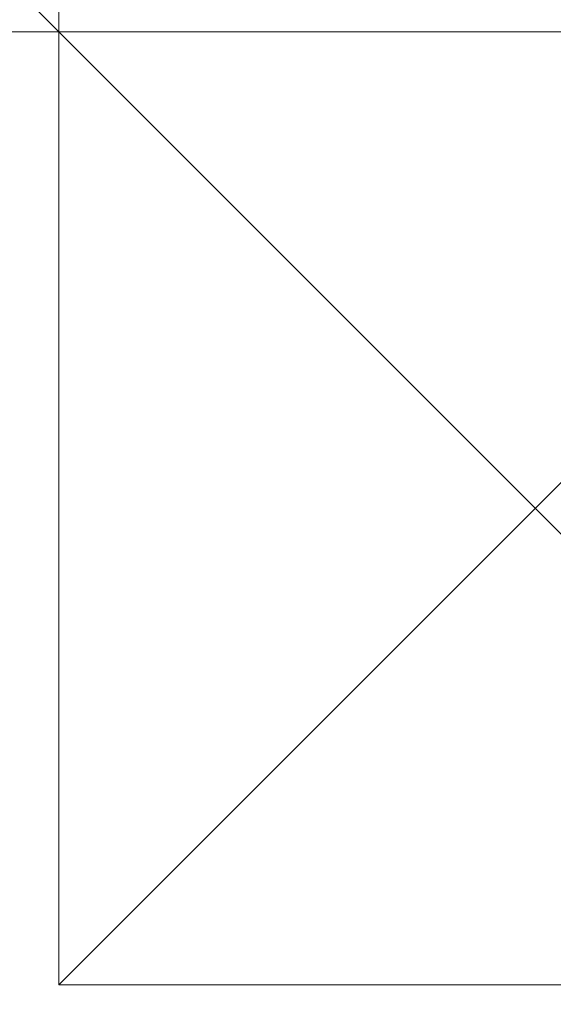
# Model space of a CAD drawing. Header units: inches. Extents: x -79624 to 52587, y -27526 to 10116.
# Tile 196 of 256: x 5674.71 to 5679.74, y -7217.5 to -7208.22. Entities that reach past the tile are written whole.
import ezdxf
from ezdxf import colors
from ezdxf.entities.mleader import LeaderData, LeaderLine
from ezdxf.math import Vec2, Vec3

# ---------------------------------------------------------------- set-up
doc = ezdxf.new("R2010")
doc.units = ezdxf.units.IN
doc.header["$MEASUREMENT"] = 0
doc.layers.add('- მექანიკური ნაწილი', color=7, linetype='Continuous', lineweight=18)
doc.layers.add('Dimensioning - General', color=7, linetype='Continuous')
doc.styles.add('CT', font='ARIALN.TTF', dxfattribs={"height": 200})
doc.styles.add('GENERATED_STYLE_1', font='txt')
doc.dimstyles.new('GENERATED_STYLE__1', dxfattribs={"dimtxt": 100, "dimasz": 76, "dimexe": 0.18, "dimexo": 0.0625, "dimgap": 0, "dimtad": 0, "dimdec": 0, "dimlfac": 0.1, "dimzin": 0, "dimdsep": 46, "dimtxsty": 'GENERATED_STYLE_1', "dimblk": 'ARROWHEAD_5', "dimblk1": 'ARROWHEAD_5', "dimblk2": 'ARROWHEAD_5', "dimcen": 0.09, "dimse1": 1, "dimse2": 1, "dimclrd": 7, "dimclre": 7, "dimclrt": 7, "dimadec": 0, "dimazin": 0, "dimtfac": 1, "dimtdec": 4, "dimtmove": 0, "dimatfit": 3, "dimfxl": 1, "dimtolj": 1, "dimtzin": 0, "dimarcsym": 0})

# ---------------------------------------------------------------- blocks, each defined once
blk = doc.blocks.new('ARROWHEAD_5')
at = {"linetype": 'Continuous', "lineweight": 0}
blk.add_hatch(color=0, dxfattribs=at).paths.add_polyline_path([(-1, 0.2679), (0, 0), (-1, -0.2679)])
at = {"color": 0, "linetype": 'Continuous', "lineweight": 0}
blk.add_line((0, 0), (-1, 0), dxfattribs=at)
blk = doc.blocks.new('*D249')
at = {"layer": 'Defpoints', "color": 0, "linetype": 'Continuous', "transparency": 16777216}
for p in [(358.5559, 209.2034), (25258.5559, 209.2034), (1258.5559, -26125.7224)]:
    blk.add_point(p, dxfattribs=at)
at = {"layer": 'Dimensioning - General', "color": 7, "linetype": 'Continuous', "lineweight": -2, "transparency": 16777216}
for p, q in [((358.5559, 133.2034), (358.5559, -12795.7235)), ((358.5559, -26049.7224), (358.5559, -13148.1045))]:
    blk.add_line(p, q, dxfattribs=at)
at = {"layer": 'Dimensioning - General', "color": 7, "linetype": 'Continuous', "lineweight": -2, "transparency": 16777216, "xscale": 76.00000000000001, "yscale": 76.00000000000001, "zscale": 76.00000000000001}
for p, rotation in [((358.5559, 209.2034), 90), ((358.5559, -26125.7224), 270)]:
    blk.add_blockref('ARROWHEAD_5', p, dxfattribs=dict(at, rotation=rotation))
at = {"layer": 'Dimensioning - General', "color": 7, "linetype": 'Continuous', "lineweight": 13, "transparency": 16777216, "insert": (358.5559, -12971.914), "char_height": 100, "attachment_point": 5, "rotation": 90, "style": 'GENERATED_STYLE_1'}
blk.add_mtext('\\A1;2633', dxfattribs=at)
blk = doc.blocks.new('_DotSmall')
at = {"color": 0, "linetype": 'ByBlock', "const_width": 0.5}
blk.add_lwpolyline([(-0.0625, 0, 1), (0.0625, 0, 1)], format="xyb", close=True, dxfattribs=at)

msp = doc.modelspace()

# ---------------------------------------------------------------- linework, layer by layer
at = {"layer": '- მექანიკური ნაწილი', "color": 7, "lineweight": 0}
msp.add_lwpolyline([(5630.16746, -7702.34471), (5630.16746, -7199.35115), (5666.09557, -7199.35115), (5737.95179, -7199.35115), (5737.95179, -7208.33317), (5666.09557, -7208.33317), (5737.95179, -7208.33317), (5791.84396, -7208.33317)], dxfattribs=at)
at = {"layer": '- მექანიკური ნაწილი', "lineweight": 0}
for points in [[(5675.0776, -7199.35115), (5675.0776, -7208.33317), (5675.0776, -7199.35115), (5675.0776, -7208.33317), (5675.0776, -7199.35115), (5675.0776, -7208.33317), (5666.09557, -7199.35115), (5666.09557, -7208.33317), (5657.11354, -7199.35115)], [(5675.0776, -7208.33317), (5666.09557, -7199.35115)], [(5666.09557, -7199.35115), (5675.0776, -7208.33317), (5666.09557, -7199.35115)], [(5666.09557, -7199.35115), (5675.0776, -7208.33317), (5666.09557, -7199.35115)], [(5675.0776, -7208.33317), (5666.09557, -7199.35115)], [(5666.09557, -7199.35115), (5675.0776, -7208.33317), (5666.09557, -7199.35115)], [(5666.09557, -7199.35115), (5675.0776, -7208.33317)], [(5675.0776, -7208.33317), (5666.09557, -7199.35115)], [(5666.09557, -7199.35115), (5675.0776, -7208.33317), (5666.09557, -7199.35115)], [(5666.09557, -7199.35115), (5675.0776, -7208.33317), (5666.09557, -7199.35115)], [(5675.0776, -7208.33317), (5666.09557, -7199.35115)], [(5666.09557, -7199.35115), (5675.0776, -7208.33317), (5666.09557, -7199.35115)], [(5666.09557, -7199.35115), (5675.0776, -7208.33317), (5666.09557, -7199.35115)], [(5666.09557, -7199.35115), (5675.0776, -7208.33317), (5666.09557, -7199.35115)], [(5675.0776, -7208.33317), (5666.09557, -7199.35115)], [(5666.09557, -7199.35115), (5675.0776, -7208.33317), (5666.09557, -7199.35115)], [(5666.09557, -7199.35115), (5675.0776, -7208.33317)], [(5666.09557, -7199.35115), (5666.09557, -7208.33317), (5666.09557, -7199.35115), (5666.09557, -7208.33317), (5666.09557, -7199.35115), (5675.0776, -7208.33317)], [(5675.0776, -7199.35115), (5684.05963, -7208.33317), (5675.0776, -7208.33317)], [(5675.0776, -7199.35115), (5675.0776, -7208.33317)], [(5675.0776, -7199.35115), (5675.0776, -7208.33317), (5675.0776, -7199.35115)], [(5675.0776, -7208.33317), (5675.0776, -7199.35115), (5675.0776, -7208.33317)], [(5675.0776, -7199.35115), (5675.0776, -7208.33317), (5675.0776, -7199.35115)], [(5675.0776, -7199.35115), (5675.0776, -7208.33317), (5675.0776, -7199.35115)], [(5675.0776, -7208.33317), (5675.0776, -7199.35115), (5675.0776, -7208.33317)], [(5675.0776, -7208.33317), (5675.0776, -7199.35115)], [(5675.0776, -7208.33317), (5675.0776, -7199.35115)], [(5675.0776, -7199.35115), (5675.0776, -7208.33317), (5675.0776, -7199.35115)], [(5675.0776, -7199.35115), (5675.0776, -7208.33317), (5675.0776, -7199.35115)], [(5675.0776, -7199.35115), (5675.0776, -7208.33317), (5675.0776, -7199.35115)], [(5675.0776, -7199.35115), (5675.0776, -7208.33317), (5675.0776, -7199.35115)], [(5675.0776, -7199.35115), (5675.0776, -7208.33317)], [(5675.0776, -7208.33317), (5675.0776, -7199.35115)], [(5675.0776, -7199.35115), (5675.0776, -7208.33317), (5675.0776, -7199.35115)], [(5675.0776, -7199.35115), (5675.0776, -7208.33317), (5675.0776, -7199.35115)], [(5675.0776, -7208.33317), (5675.0776, -7199.35115), (5675.0776, -7208.33317)], [(5675.0776, -7208.33317), (5675.0776, -7199.35115)], [(5675.0776, -7208.33317), (5675.0776, -7199.35115)], [(5675.0776, -7199.35115), (5675.0776, -7208.33317), (5675.0776, -7199.35115)], [(5675.0776, -7199.35115), (5675.0776, -7208.33317), (5675.0776, -7199.35115)], [(5675.0776, -7199.35115), (5675.0776, -7208.33317), (5675.0776, -7199.35115)], [(5675.0776, -7199.35115), (5675.0776, -7208.33317), (5675.0776, -7199.35115)], [(5675.0776, -7199.35115), (5675.0776, -7208.33317)], [(5675.0776, -7208.33317), (5675.0776, -7199.35115)], [(5675.0776, -7199.35115), (5675.0776, -7208.33317), (5675.0776, -7199.35115)], [(5675.0776, -7199.35115), (5675.0776, -7208.33317), (5675.0776, -7199.35115)], [(5675.0776, -7208.33317), (5675.0776, -7199.35115), (5675.0776, -7208.33317)], [(5675.0776, -7199.35115), (5675.0776, -7208.33317), (5675.0776, -7199.35115)], [(5675.0776, -7199.35115), (5675.0776, -7208.33317), (5675.0776, -7199.35115)], [(5675.0776, -7199.35115), (5675.0776, -7208.33317), (5675.0776, -7199.35115)], [(5675.0776, -7199.35115), (5675.0776, -7208.33317), (5675.0776, -7199.35115)], [(5675.0776, -7208.33317), (5675.0776, -7199.35115), (5675.0776, -7208.33317)], [(5675.0776, -7208.33317), (5675.0776, -7199.35115)], [(5675.0776, -7208.33317), (5666.09557, -7208.33317)], [(5675.0776, -7208.33317), (5666.09557, -7208.33317)], [(5666.09557, -7208.33317), (5675.0776, -7208.33317), (5666.09557, -7208.33317)], [(5666.09557, -7208.33317), (5675.0776, -7208.33317), (5666.09557, -7208.33317)], [(5666.09557, -7208.33317), (5675.0776, -7208.33317), (5666.09557, -7208.33317)], [(5666.09557, -7208.33317), (5675.0776, -7208.33317), (5666.09557, -7208.33317)], [(5666.09557, -7208.33317), (5675.0776, -7208.33317), (5666.09557, -7208.33317)], [(5666.09557, -7208.33317), (5675.0776, -7208.33317), (5666.09557, -7208.33317)], [(5666.09557, -7208.33317), (5675.0776, -7208.33317), (5666.09557, -7208.33317)], [(5666.09557, -7208.33317), (5675.0776, -7208.33317), (5666.09557, -7208.33317)], [(5666.09557, -7208.33317), (5675.0776, -7208.33317), (5666.09557, -7208.33317)], [(5666.09557, -7208.33317), (5675.0776, -7208.33317), (5666.09557, -7208.33317)], [(5666.09557, -7208.33317), (5675.0776, -7208.33317), (5666.09557, -7208.33317)], [(5666.09557, -7208.33317), (5675.0776, -7208.33317), (5666.09557, -7208.33317)], [(5666.09557, -7208.33317), (5675.0776, -7208.33317), (5666.09557, -7208.33317)], [(5666.09557, -7208.33317), (5675.0776, -7208.33317), (5666.09557, -7208.33317)], [(5666.09557, -7208.33317), (5675.0776, -7208.33317), (5666.09557, -7208.33317)], [(5666.09557, -7208.33317), (5675.0776, -7208.33317), (5666.09557, -7208.33317)], [(5666.09557, -7208.33317), (5675.0776, -7208.33317), (5666.09557, -7208.33317)], [(5666.09557, -7208.33317), (5675.0776, -7208.33317), (5666.09557, -7208.33317)], [(5675.0776, -7208.33317), (5666.09557, -7208.33317), (5675.0776, -7208.33317)], [(5675.0776, -7208.33317), (5666.09557, -7208.33317), (5675.0776, -7208.33317)], [(5666.09557, -7208.33317), (5675.0776, -7208.33317)], [(5675.0776, -7208.33317), (5666.09557, -7208.33317)], [(5675.0776, -7208.33317), (5666.09557, -7208.33317)], [(5666.09557, -7208.33317), (5675.0776, -7208.33317), (5666.09557, -7208.33317)], [(5666.09557, -7208.33317), (5675.0776, -7208.33317), (5666.09557, -7208.33317)], [(5666.09557, -7208.33317), (5675.0776, -7208.33317), (5666.09557, -7208.33317)], [(5666.09557, -7208.33317), (5675.0776, -7208.33317), (5666.09557, -7208.33317)], [(5666.09557, -7208.33317), (5675.0776, -7208.33317), (5666.09557, -7208.33317)], [(5666.09557, -7208.33317), (5675.0776, -7208.33317), (5666.09557, -7208.33317)], [(5666.09557, -7208.33317), (5675.0776, -7208.33317), (5666.09557, -7208.33317)], [(5666.09557, -7208.33317), (5675.0776, -7208.33317), (5666.09557, -7208.33317)], [(5666.09557, -7208.33317), (5675.0776, -7208.33317), (5666.09557, -7208.33317)], [(5666.09557, -7208.33317), (5675.0776, -7208.33317), (5666.09557, -7208.33317)], [(5666.09557, -7208.33317), (5675.0776, -7208.33317), (5666.09557, -7208.33317)], [(5666.09557, -7208.33317), (5675.0776, -7208.33317), (5666.09557, -7208.33317)], [(5666.09557, -7208.33317), (5675.0776, -7208.33317), (5666.09557, -7208.33317)], [(5666.09557, -7208.33317), (5675.0776, -7208.33317), (5666.09557, -7208.33317)], [(5666.09557, -7208.33317), (5675.0776, -7208.33317), (5666.09557, -7208.33317)], [(5666.09557, -7208.33317), (5675.0776, -7208.33317), (5666.09557, -7208.33317)], [(5666.09557, -7208.33317), (5675.0776, -7208.33317), (5666.09557, -7208.33317)], [(5666.09557, -7208.33317), (5675.0776, -7208.33317), (5666.09557, -7208.33317)], [(5675.0776, -7208.33317), (5666.09557, -7208.33317), (5675.0776, -7208.33317)], [(5675.0776, -7208.33317), (5666.09557, -7208.33317), (5675.0776, -7208.33317)], [(5666.09557, -7208.33317), (5675.0776, -7208.33317)], [(5675.0776, -7208.33317), (5666.09557, -7208.33317)], [(5675.0776, -7208.33317), (5666.09557, -7208.33317)], [(5666.09557, -7208.33317), (5675.0776, -7208.33317), (5666.09557, -7208.33317)], [(5666.09557, -7208.33317), (5675.0776, -7208.33317), (5666.09557, -7208.33317)], [(5666.09557, -7208.33317), (5675.0776, -7208.33317), (5666.09557, -7208.33317)], [(5666.09557, -7208.33317), (5675.0776, -7208.33317), (5666.09557, -7208.33317)], [(5666.09557, -7208.33317), (5675.0776, -7208.33317), (5666.09557, -7208.33317)], [(5666.09557, -7208.33317), (5675.0776, -7208.33317), (5666.09557, -7208.33317)], [(5666.09557, -7208.33317), (5675.0776, -7208.33317), (5666.09557, -7208.33317)], [(5666.09557, -7208.33317), (5675.0776, -7208.33317), (5666.09557, -7208.33317)], [(5666.09557, -7208.33317), (5675.0776, -7208.33317), (5666.09557, -7208.33317)], [(5666.09557, -7208.33317), (5675.0776, -7208.33317), (5666.09557, -7208.33317)], [(5666.09557, -7208.33317), (5675.0776, -7208.33317), (5666.09557, -7208.33317)], [(5666.09557, -7208.33317), (5675.0776, -7208.33317), (5666.09557, -7208.33317)], [(5666.09557, -7208.33317), (5675.0776, -7208.33317), (5666.09557, -7208.33317)], [(5666.09557, -7208.33317), (5675.0776, -7208.33317), (5666.09557, -7208.33317)], [(5666.09557, -7208.33317), (5675.0776, -7208.33317), (5666.09557, -7208.33317)], [(5666.09557, -7208.33317), (5675.0776, -7208.33317), (5666.09557, -7208.33317)], [(5666.09557, -7208.33317), (5675.0776, -7208.33317), (5666.09557, -7208.33317)], [(5666.09557, -7208.33317), (5675.0776, -7208.33317), (5666.09557, -7208.33317)], [(5675.0776, -7208.33317), (5666.09557, -7208.33317), (5675.0776, -7208.33317)], [(5675.0776, -7208.33317), (5666.09557, -7208.33317), (5675.0776, -7208.33317)], [(5666.09557, -7208.33317), (5675.0776, -7208.33317)], [(5684.05963, -7208.33317), (5675.0776, -7208.33317), (5684.05963, -7208.33317)], [(5675.0776, -7208.33317), (5675.0776, -7208.33317)], [(5675.0776, -7208.33317), (5684.05963, -7208.33317), (5675.0776, -7208.33317)], [(5675.0776, -7208.33317), (5684.05963, -7208.33317), (5675.0776, -7208.33317)], [(5675.0776, -7208.33317), (5684.05963, -7208.33317), (5675.0776, -7208.33317)], [(5675.0776, -7208.33317), (5684.05963, -7208.33317), (5675.0776, -7208.33317)], [(5675.0776, -7208.33317), (5684.05963, -7208.33317), (5675.0776, -7208.33317)], [(5675.0776, -7208.33317), (5684.05963, -7217.3152), (5675.0776, -7208.33317)], [(5675.0776, -7208.33317), (5684.05963, -7217.3152), (5675.0776, -7208.33317)], [(5675.0776, -7208.33317), (5684.05963, -7217.3152), (5675.0776, -7208.33317)], [(5675.0776, -7208.33317), (5684.05963, -7217.3152)], [(5675.0776, -7208.33317), (5675.0776, -7217.3152), (5675.0776, -7208.33317)], [(5675.0776, -7208.33317), (5675.0776, -7217.3152), (5675.0776, -7208.33317)], [(5675.0776, -7208.33317), (5675.0776, -7217.3152), (5675.0776, -7208.33317)], [(5675.0776, -7208.33317), (5675.0776, -7217.3152), (5675.0776, -7208.33317)], [(5675.0776, -7208.33317), (5675.0776, -7217.3152), (5675.0776, -7208.33317)], [(5675.0776, -7208.33317), (5675.0776, -7217.3152), (5675.0776, -7208.33317)], [(5675.0776, -7208.33317), (5675.0776, -7217.3152), (5675.0776, -7208.33317)], [(5675.0776, -7208.33317), (5675.0776, -7217.3152), (5675.0776, -7208.33317)], [(5675.0776, -7208.33317), (5675.0776, -7217.3152), (5675.0776, -7208.33317)], [(5675.0776, -7208.33317), (5675.0776, -7217.3152), (5675.0776, -7208.33317)], [(5675.0776, -7208.33317), (5675.0776, -7217.3152), (5675.0776, -7208.33317)], [(5675.0776, -7208.33317), (5675.0776, -7217.3152), (5675.0776, -7208.33317)], [(5675.0776, -7217.3152), (5684.05963, -7208.33317)], [(5675.0776, -7208.33317), (5675.0776, -7217.3152)], [(5675.0776, -7208.33317), (5684.05963, -7208.33317), (5675.0776, -7208.33317)], [(5675.0776, -7208.33317), (5684.05963, -7208.33317), (5675.0776, -7208.33317)], [(5675.0776, -7208.33317), (5684.05963, -7208.33317), (5675.0776, -7208.33317)], [(5675.0776, -7208.33317), (5684.05963, -7208.33317), (5675.0776, -7208.33317)], [(5675.0776, -7208.33317), (5684.05963, -7208.33317), (5675.0776, -7208.33317)], [(5675.0776, -7208.33317), (5684.05963, -7208.33317), (5675.0776, -7208.33317)], [(5675.0776, -7208.33317), (5684.05963, -7208.33317), (5675.0776, -7208.33317)], [(5675.0776, -7208.33317), (5684.05963, -7208.33317), (5675.0776, -7208.33317)], [(5675.0776, -7208.33317), (5684.05963, -7208.33317), (5675.0776, -7208.33317)], [(5675.0776, -7208.33317), (5675.0776, -7208.33317)], [(5675.0776, -7208.33317), (5675.0776, -7208.33317)], [(5675.0776, -7208.33317), (5675.0776, -7208.33317)], [(5675.0776, -7208.33317), (5675.0776, -7208.33317)], [(5675.0776, -7208.33317), (5675.0776, -7208.33317)], [(5675.0776, -7208.33317), (5675.0776, -7208.33317)], [(5675.0776, -7208.33317), (5675.0776, -7208.33317)], [(5675.0776, -7208.33317), (5675.0776, -7208.33317)], [(5675.0776, -7208.33317), (5675.0776, -7208.33317)], [(5675.0776, -7208.33317), (5675.0776, -7208.33317)], [(5675.0776, -7208.33317), (5675.0776, -7208.33317)], [(5675.0776, -7208.33317), (5675.0776, -7208.33317)], [(5675.0776, -7208.33317), (5675.0776, -7208.33317)], [(5675.0776, -7208.33317), (5675.0776, -7208.33317)], [(5675.0776, -7208.33317), (5675.0776, -7208.33317)], [(5675.0776, -7208.33317), (5675.0776, -7208.33317)], [(5675.0776, -7208.33317), (5675.0776, -7208.33317)], [(5675.0776, -7208.33317), (5675.0776, -7208.33317)], [(5675.0776, -7208.33317), (5675.0776, -7208.33317)], [(5675.0776, -7208.33317), (5675.0776, -7208.33317)], [(5675.0776, -7208.33317), (5675.0776, -7208.33317)], [(5675.0776, -7208.33317), (5675.0776, -7208.33317)], [(5675.0776, -7208.33317), (5675.0776, -7208.33317)], [(5675.0776, -7208.33317), (5675.0776, -7208.33317)], [(5675.0776, -7208.33317), (5675.0776, -7208.33317)], [(5675.0776, -7208.33317), (5675.0776, -7208.33317)], [(5675.0776, -7208.33317), (5675.0776, -7208.33317)], [(5675.0776, -7208.33317), (5675.0776, -7208.33317)], [(5675.0776, -7208.33317), (5675.0776, -7208.33317)], [(5675.0776, -7208.33317), (5675.0776, -7208.33317)], [(5675.0776, -7208.33317), (5684.05963, -7208.33317), (5675.0776, -7208.33317)], [(5675.0776, -7208.33317), (5684.05963, -7208.33317), (5675.0776, -7208.33317)], [(5675.0776, -7208.33317), (5684.05963, -7208.33317), (5675.0776, -7208.33317)], [(5675.0776, -7208.33317), (5684.05963, -7208.33317), (5675.0776, -7208.33317)], [(5675.0776, -7208.33317), (5684.05963, -7208.33317), (5675.0776, -7208.33317)], [(5684.05963, -7217.3152), (5675.0776, -7208.33317)], [(5675.0776, -7208.33317), (5684.05963, -7217.3152), (5675.0776, -7208.33317)], [(5675.0776, -7208.33317), (5684.05963, -7217.3152), (5675.0776, -7208.33317)], [(5675.0776, -7208.33317), (5684.05963, -7217.3152), (5675.0776, -7208.33317)], [(5675.0776, -7208.33317), (5684.05963, -7217.3152)], [(5675.0776, -7217.3152), (5675.0776, -7208.33317)], [(5675.0776, -7208.33317), (5675.0776, -7217.3152), (5675.0776, -7208.33317)], [(5675.0776, -7208.33317), (5675.0776, -7217.3152), (5675.0776, -7208.33317)], [(5675.0776, -7208.33317), (5675.0776, -7217.3152), (5675.0776, -7208.33317)], [(5675.0776, -7208.33317), (5675.0776, -7217.3152), (5675.0776, -7208.33317)], [(5675.0776, -7208.33317), (5675.0776, -7217.3152), (5675.0776, -7208.33317)], [(5675.0776, -7208.33317), (5675.0776, -7217.3152), (5675.0776, -7208.33317)], [(5675.0776, -7208.33317), (5675.0776, -7217.3152), (5675.0776, -7208.33317)], [(5675.0776, -7208.33317), (5675.0776, -7217.3152), (5675.0776, -7208.33317)], [(5675.0776, -7208.33317), (5675.0776, -7217.3152), (5675.0776, -7208.33317)], [(5675.0776, -7208.33317), (5675.0776, -7217.3152), (5675.0776, -7208.33317)], [(5675.0776, -7208.33317), (5675.0776, -7217.3152), (5675.0776, -7208.33317)], [(5675.0776, -7208.33317), (5675.0776, -7217.3152), (5675.0776, -7208.33317)], [(5675.0776, -7208.33317), (5684.05963, -7208.33317), (5675.0776, -7208.33317)], [(5675.0776, -7208.33317), (5684.05963, -7208.33317), (5675.0776, -7208.33317)], [(5675.0776, -7208.33317), (5684.05963, -7208.33317), (5675.0776, -7208.33317)], [(5675.0776, -7208.33317), (5684.05963, -7208.33317), (5675.0776, -7208.33317)], [(5675.0776, -7208.33317), (5684.05963, -7208.33317), (5675.0776, -7208.33317)], [(5675.0776, -7208.33317), (5684.05963, -7208.33317), (5675.0776, -7208.33317)], [(5675.0776, -7208.33317), (5684.05963, -7208.33317), (5675.0776, -7208.33317)], [(5675.0776, -7208.33317), (5684.05963, -7208.33317), (5675.0776, -7208.33317)], [(5675.0776, -7208.33317), (5684.05963, -7208.33317), (5675.0776, -7208.33317)], [(5675.0776, -7208.33317), (5675.0776, -7208.33317)], [(5675.0776, -7208.33317), (5675.0776, -7208.33317)], [(5675.0776, -7208.33317), (5675.0776, -7208.33317)], [(5675.0776, -7208.33317), (5675.0776, -7208.33317)], [(5675.0776, -7208.33317), (5675.0776, -7208.33317)], [(5675.0776, -7208.33317), (5675.0776, -7208.33317)], [(5675.0776, -7208.33317), (5675.0776, -7208.33317)], [(5675.0776, -7208.33317), (5675.0776, -7208.33317)], [(5675.0776, -7208.33317), (5675.0776, -7208.33317)], [(5675.0776, -7208.33317), (5675.0776, -7208.33317)], [(5675.0776, -7208.33317), (5675.0776, -7208.33317)], [(5675.0776, -7208.33317), (5675.0776, -7208.33317)], [(5675.0776, -7208.33317), (5675.0776, -7208.33317)], [(5675.0776, -7208.33317), (5675.0776, -7208.33317)], [(5675.0776, -7208.33317), (5675.0776, -7208.33317)], [(5675.0776, -7208.33317), (5675.0776, -7208.33317)], [(5675.0776, -7208.33317), (5675.0776, -7208.33317)], [(5675.0776, -7208.33317), (5675.0776, -7208.33317)], [(5675.0776, -7208.33317), (5675.0776, -7208.33317)], [(5675.0776, -7208.33317), (5675.0776, -7208.33317)], [(5675.0776, -7208.33317), (5675.0776, -7208.33317)], [(5675.0776, -7208.33317), (5675.0776, -7208.33317)], [(5675.0776, -7208.33317), (5675.0776, -7208.33317)], [(5675.0776, -7208.33317), (5675.0776, -7208.33317)], [(5675.0776, -7208.33317), (5675.0776, -7208.33317)], [(5675.0776, -7208.33317), (5675.0776, -7208.33317)], [(5675.0776, -7208.33317), (5675.0776, -7208.33317)], [(5675.0776, -7208.33317), (5675.0776, -7208.33317)], [(5675.0776, -7208.33317), (5675.0776, -7208.33317)], [(5675.0776, -7208.33317), (5675.0776, -7208.33317)], [(5675.0776, -7208.33317), (5684.05963, -7208.33317), (5675.0776, -7208.33317)], [(5675.0776, -7208.33317), (5684.05963, -7208.33317), (5675.0776, -7208.33317)], [(5675.0776, -7208.33317), (5684.05963, -7208.33317), (5675.0776, -7208.33317)], [(5675.0776, -7208.33317), (5684.05963, -7208.33317), (5675.0776, -7208.33317)], [(5675.0776, -7208.33317), (5684.05963, -7208.33317), (5675.0776, -7208.33317)], [(5675.0776, -7208.33317), (5684.05963, -7208.33317)], [(5684.05963, -7217.3152), (5675.0776, -7208.33317)], [(5675.0776, -7208.33317), (5684.05963, -7217.3152), (5675.0776, -7208.33317)], [(5675.0776, -7208.33317), (5684.05963, -7217.3152), (5675.0776, -7208.33317)], [(5675.0776, -7208.33317), (5684.05963, -7217.3152), (5675.0776, -7208.33317)], [(5675.0776, -7208.33317), (5684.05963, -7217.3152)], [(5675.0776, -7217.3152), (5675.0776, -7208.33317)], [(5675.0776, -7208.33317), (5675.0776, -7217.3152), (5675.0776, -7208.33317)], [(5675.0776, -7208.33317), (5675.0776, -7217.3152), (5675.0776, -7208.33317)], [(5675.0776, -7208.33317), (5675.0776, -7217.3152), (5675.0776, -7208.33317)], [(5675.0776, -7208.33317), (5675.0776, -7217.3152), (5675.0776, -7208.33317)], [(5675.0776, -7208.33317), (5675.0776, -7217.3152), (5675.0776, -7208.33317)], [(5675.0776, -7208.33317), (5675.0776, -7217.3152), (5675.0776, -7208.33317)], [(5675.0776, -7208.33317), (5675.0776, -7217.3152), (5675.0776, -7208.33317)], [(5675.0776, -7208.33317), (5675.0776, -7217.3152), (5675.0776, -7208.33317)], [(5675.0776, -7208.33317), (5675.0776, -7217.3152), (5675.0776, -7208.33317)], [(5675.0776, -7208.33317), (5675.0776, -7217.3152), (5675.0776, -7208.33317)], [(5675.0776, -7208.33317), (5675.0776, -7217.3152), (5675.0776, -7208.33317)], [(5675.0776, -7208.33317), (5675.0776, -7217.3152), (5675.0776, -7208.33317)], [(5684.05963, -7208.33317), (5675.0776, -7208.33317)], [(5675.0776, -7208.33317), (5684.05963, -7208.33317), (5675.0776, -7208.33317)], [(5675.0776, -7208.33317), (5684.05963, -7208.33317), (5675.0776, -7208.33317)], [(5675.0776, -7208.33317), (5684.05963, -7208.33317), (5675.0776, -7208.33317)], [(5675.0776, -7208.33317), (5684.05963, -7208.33317), (5675.0776, -7208.33317)], [(5675.0776, -7208.33317), (5684.05963, -7208.33317), (5675.0776, -7208.33317)], [(5675.0776, -7208.33317), (5684.05963, -7208.33317), (5675.0776, -7208.33317)], [(5675.0776, -7208.33317), (5684.05963, -7208.33317), (5675.0776, -7208.33317)], [(5675.0776, -7208.33317), (5684.05963, -7208.33317), (5675.0776, -7208.33317)], [(5675.0776, -7208.33317), (5684.05963, -7208.33317), (5675.0776, -7208.33317)], [(5675.0776, -7208.33317), (5675.0776, -7208.33317)], [(5675.0776, -7208.33317), (5675.0776, -7208.33317)], [(5675.0776, -7208.33317), (5675.0776, -7208.33317)], [(5675.0776, -7208.33317), (5675.0776, -7208.33317)], [(5675.0776, -7208.33317), (5675.0776, -7208.33317)], [(5675.0776, -7208.33317), (5675.0776, -7208.33317)], [(5675.0776, -7208.33317), (5675.0776, -7208.33317)], [(5675.0776, -7208.33317), (5675.0776, -7208.33317)], [(5675.0776, -7208.33317), (5675.0776, -7208.33317)], [(5675.0776, -7208.33317), (5675.0776, -7208.33317)], [(5675.0776, -7208.33317), (5675.0776, -7208.33317)], [(5675.0776, -7208.33317), (5675.0776, -7208.33317)], [(5675.0776, -7208.33317), (5675.0776, -7208.33317)], [(5675.0776, -7208.33317), (5675.0776, -7208.33317)], [(5675.0776, -7208.33317), (5675.0776, -7208.33317)], [(5675.0776, -7208.33317), (5675.0776, -7208.33317)], [(5675.0776, -7208.33317), (5675.0776, -7208.33317)], [(5675.0776, -7208.33317), (5675.0776, -7208.33317)], [(5675.0776, -7208.33317), (5675.0776, -7208.33317)], [(5675.0776, -7208.33317), (5675.0776, -7208.33317)], [(5675.0776, -7208.33317), (5675.0776, -7208.33317)], [(5675.0776, -7208.33317), (5675.0776, -7208.33317)], [(5675.0776, -7208.33317), (5675.0776, -7208.33317)], [(5675.0776, -7208.33317), (5675.0776, -7208.33317)], [(5675.0776, -7208.33317), (5675.0776, -7208.33317)], [(5675.0776, -7208.33317), (5675.0776, -7208.33317)], [(5675.0776, -7208.33317), (5675.0776, -7208.33317)], [(5675.0776, -7208.33317), (5675.0776, -7208.33317)], [(5675.0776, -7208.33317), (5675.0776, -7208.33317)], [(5675.0776, -7208.33317), (5675.0776, -7208.33317)], [(5684.05963, -7208.33317), (5675.0776, -7208.33317), (5684.05963, -7208.33317)], [(5675.0776, -7208.33317), (5675.0776, -7208.33317)], [(5684.05963, -7208.33317), (5675.0776, -7208.33317)], [(5684.05963, -7208.33317), (5675.0776, -7208.33317)], [(5684.05963, -7217.3152), (5675.0776, -7217.3152)], [(5684.05963, -7217.3152), (5675.0776, -7217.3152)], [(5675.0776, -7217.3152), (5684.05963, -7217.3152), (5675.0776, -7217.3152)], [(5675.0776, -7217.3152), (5684.05963, -7217.3152), (5675.0776, -7217.3152)], [(5675.0776, -7217.3152), (5684.05963, -7217.3152), (5675.0776, -7217.3152)], [(5675.0776, -7217.3152), (5684.05963, -7217.3152), (5675.0776, -7217.3152)], [(5675.0776, -7217.3152), (5684.05963, -7217.3152), (5675.0776, -7217.3152)], [(5675.0776, -7217.3152), (5684.05963, -7217.3152), (5675.0776, -7217.3152)], [(5675.0776, -7217.3152), (5684.05963, -7217.3152), (5675.0776, -7217.3152)], [(5675.0776, -7217.3152), (5684.05963, -7217.3152), (5675.0776, -7217.3152)], [(5675.0776, -7217.3152), (5684.05963, -7217.3152), (5675.0776, -7217.3152)], [(5675.0776, -7217.3152), (5684.05963, -7217.3152), (5675.0776, -7217.3152)], [(5675.0776, -7217.3152), (5684.05963, -7217.3152), (5675.0776, -7217.3152)], [(5675.0776, -7217.3152), (5684.05963, -7217.3152), (5675.0776, -7217.3152)], [(5684.05963, -7217.3152), (5675.0776, -7217.3152)], [(5675.0776, -7217.3152), (5675.0776, -7217.3152)], [(5675.0776, -7217.3152), (5675.0776, -7217.3152)], [(5675.0776, -7217.3152), (5675.0776, -7217.3152)], [(5675.0776, -7217.3152), (5675.0776, -7217.3152)], [(5675.0776, -7217.3152), (5675.0776, -7217.3152)], [(5675.0776, -7217.3152), (5675.0776, -7217.3152)], [(5675.0776, -7217.3152), (5675.0776, -7217.3152)], [(5675.0776, -7217.3152), (5675.0776, -7217.3152)], [(5675.0776, -7217.3152), (5675.0776, -7217.3152)], [(5675.0776, -7217.3152), (5675.0776, -7217.3152)], [(5675.0776, -7217.3152), (5675.0776, -7217.3152)], [(5675.0776, -7217.3152), (5675.0776, -7217.3152)], [(5675.0776, -7217.3152), (5684.05963, -7217.3152), (5675.0776, -7217.3152)], [(5675.0776, -7217.3152), (5684.05963, -7217.3152), (5675.0776, -7217.3152)], [(5675.0776, -7217.3152), (5684.05963, -7217.3152), (5675.0776, -7217.3152)], [(5675.0776, -7217.3152), (5684.05963, -7217.3152), (5675.0776, -7217.3152)], [(5675.0776, -7217.3152), (5684.05963, -7217.3152), (5675.0776, -7217.3152)], [(5675.0776, -7217.3152), (5684.05963, -7217.3152), (5675.0776, -7217.3152)], [(5675.0776, -7217.3152), (5684.05963, -7217.3152), (5675.0776, -7217.3152)], [(5675.0776, -7217.3152), (5684.05963, -7217.3152), (5675.0776, -7217.3152)], [(5675.0776, -7217.3152), (5684.05963, -7217.3152), (5675.0776, -7217.3152)], [(5675.0776, -7217.3152), (5684.05963, -7217.3152), (5675.0776, -7217.3152)], [(5675.0776, -7217.3152), (5684.05963, -7217.3152), (5675.0776, -7217.3152)], [(5675.0776, -7217.3152), (5684.05963, -7217.3152), (5675.0776, -7217.3152)], [(5675.0776, -7217.3152), (5675.0776, -7217.3152)], [(5675.0776, -7217.3152), (5675.0776, -7217.3152)], [(5675.0776, -7217.3152), (5675.0776, -7217.3152)], [(5675.0776, -7217.3152), (5675.0776, -7217.3152)], [(5675.0776, -7217.3152), (5675.0776, -7217.3152)], [(5675.0776, -7217.3152), (5675.0776, -7217.3152)], [(5675.0776, -7217.3152), (5675.0776, -7217.3152)], [(5675.0776, -7217.3152), (5675.0776, -7217.3152)], [(5675.0776, -7217.3152), (5675.0776, -7217.3152)], [(5675.0776, -7217.3152), (5675.0776, -7217.3152)], [(5675.0776, -7217.3152), (5675.0776, -7217.3152)], [(5675.0776, -7217.3152), (5675.0776, -7217.3152)], [(5684.05963, -7217.3152), (5675.0776, -7217.3152)], [(5684.05963, -7217.3152), (5675.0776, -7217.3152)], [(5675.0776, -7217.3152), (5684.05963, -7217.3152), (5675.0776, -7217.3152)], [(5675.0776, -7217.3152), (5684.05963, -7217.3152), (5675.0776, -7217.3152)], [(5675.0776, -7217.3152), (5684.05963, -7217.3152), (5675.0776, -7217.3152)], [(5675.0776, -7217.3152), (5684.05963, -7217.3152), (5675.0776, -7217.3152)], [(5675.0776, -7217.3152), (5684.05963, -7217.3152), (5675.0776, -7217.3152)], [(5675.0776, -7217.3152), (5684.05963, -7217.3152), (5675.0776, -7217.3152)], [(5675.0776, -7217.3152), (5684.05963, -7217.3152), (5675.0776, -7217.3152)], [(5675.0776, -7217.3152), (5684.05963, -7217.3152), (5675.0776, -7217.3152)], [(5675.0776, -7217.3152), (5684.05963, -7217.3152), (5675.0776, -7217.3152)], [(5675.0776, -7217.3152), (5684.05963, -7217.3152), (5675.0776, -7217.3152)], [(5675.0776, -7217.3152), (5684.05963, -7217.3152), (5675.0776, -7217.3152)], [(5675.0776, -7217.3152), (5684.05963, -7217.3152), (5675.0776, -7217.3152)], [(5684.05963, -7217.3152), (5675.0776, -7217.3152)], [(5675.0776, -7217.3152), (5675.0776, -7217.3152)], [(5675.0776, -7217.3152), (5675.0776, -7217.3152)], [(5675.0776, -7217.3152), (5675.0776, -7217.3152)], [(5675.0776, -7217.3152), (5675.0776, -7217.3152)], [(5675.0776, -7217.3152), (5675.0776, -7217.3152)], [(5675.0776, -7217.3152), (5675.0776, -7217.3152)], [(5675.0776, -7217.3152), (5675.0776, -7217.3152)], [(5675.0776, -7217.3152), (5675.0776, -7217.3152)], [(5675.0776, -7217.3152), (5675.0776, -7217.3152)], [(5675.0776, -7217.3152), (5675.0776, -7217.3152)], [(5675.0776, -7217.3152), (5675.0776, -7217.3152)], [(5675.0776, -7217.3152), (5675.0776, -7217.3152)]]:
    msp.add_lwpolyline(points, dxfattribs=at)
for points in [[(5666.09557, -7208.33317), (5666.09557, -7199.35115), (5675.0776, -7208.33317)], [(5666.09557, -7208.33317), (5666.09557, -7199.35115), (5675.0776, -7208.33317)], [(5666.09557, -7208.33317), (5666.09557, -7199.35115), (5675.0776, -7208.33317)], [(5684.05963, -7208.33317), (5675.0776, -7217.3152), (5684.05963, -7217.3152)], [(5684.05963, -7208.33317), (5675.0776, -7217.3152), (5684.05963, -7217.3152)], [(5684.05963, -7208.33317), (5675.0776, -7217.3152), (5684.05963, -7217.3152)], [(5684.05963, -7217.3152), (5684.05963, -7208.33317), (5675.0776, -7208.33317), (5675.0776, -7217.3152), (5684.05963, -7208.33317), (5675.0776, -7208.33317), (5684.05963, -7208.33317), (5675.0776, -7208.33317), (5675.0776, -7217.3152), (5684.05963, -7208.33317), (5684.05963, -7217.3152), (5675.0776, -7208.33317), (5675.0776, -7217.3152), (5684.05963, -7217.3152), (5675.0776, -7217.3152)]]:
    msp.add_lwpolyline(points, close=True, dxfattribs=at)

# ---------------------------------------------------------------- dimensions: what is measured, and where the dimension line sits
at = {"layer": 'Dimensioning - General', "color": 7, "linetype": 'Continuous', "lineweight": 13}
dim = msp.add_linear_dim(base=(358.55594, 209.20337), p1=(1258.55593, -26125.72241), p2=(25258.55593, 209.20337), angle=90, dimstyle='GENERATED_STYLE__1', dxfattribs=at)
dim.commit()
dim.dimension.update_dxf_attribs({"geometry": '*D249', "text_midpoint": (358.55594, -12971.91402), "dimtype": 160, "text_rotation": 90})

# ---------------------------------------------------------------- leaders
at = {"layer": '- მექანიკური ნაწილი', "color": 7}
ml = msp.add_multileader_mtext('Standard', dxfattribs=at)
ml.set_content('{\\fSylfaen|b1|i0|c0|p18;FDB-ROOF  \\fSylfaen|b0|i0|c0|p18;\\C1;QF-4            \\C7;N2XH FE180 E90-4X2.5}', color=7, style='CT')
ml.set_leader_properties()
ml.set_arrow_properties(name='DOTSMALL')
ml.build(insert=Vec2(0, 0))
ml.multileader.update_dxf_attribs({"has_dogleg": 0, "text_left_attachment_type": 6, "text_right_attachment_type": 6, "dogleg_length": 9, "arrow_head_size": 215.76216})
ctx = ml.context
ctx.base_point, ctx.char_height, ctx.arrow_head_size, ctx.landing_gap_size, ctx.plane_origin = Vec3(4404.3436, -5698.79462), 214.21600799, 215.76216, 71.92072, Vec3(-16312.78055, -26107.8537)
ctx.left_attachment, ctx.right_attachment, ctx.text_align_type = 6, 6, 1
notes = []
notes.append((ctx, [(1, (1, 1, 0), (4395.3436, -5698.79462), (1, 0), 9, [(2, [(5981.41107, -7254.60492)], 0, [])])]))
ctx.mtext.insert, ctx.mtext.width, ctx.mtext.defined_height, ctx.mtext.alignment, ctx.mtext.flow_direction = Vec3(6035.81144, -5441.73541), 3165.613385, 305.10903, 2, 5
for ctx, leaders in notes:
    for number, flags, end, landing, length, lines in leaders:
        leader = LeaderData()
        leader.index, (leader.has_last_leader_line, leader.has_dogleg_vector, leader.attachment_direction) = number, flags
        leader.last_leader_point, leader.dogleg_vector, leader.dogleg_length = Vec3(end), Vec3(landing), length
        for number, points, colour, breaks in lines:
            line = LeaderLine()
            line.index, line.vertices, line.color, line.breaks = number, Vec3.list(points), colors.encode_raw_color(colour), breaks
            leader.lines.append(line)
        ctx.leaders.append(leader)

doc.saveas('drawing.dxf')
